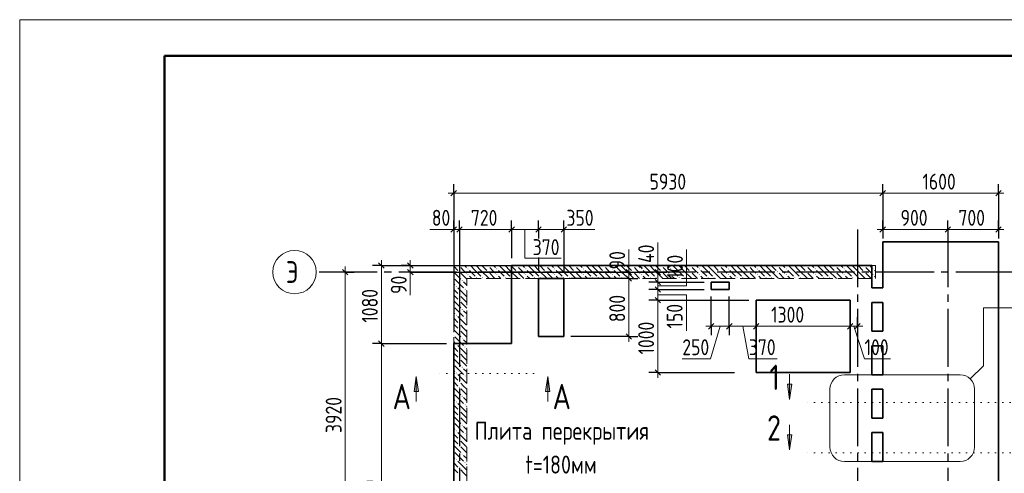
# Model space of a CAD drawing. Header units: millimetres. Extents: x 0 to 26306, y 0 to 29700.
# Tile 8 of 9: x 0 to 13611, y 23426 to 29700. Entities that reach past the tile are written whole.
import ezdxf

# ---------------------------------------------------------------- set-up
doc = ezdxf.new("R2010")
doc.units = ezdxf.units.MM
for name, pattern in [('______2', [270, 200, -70]), ('______5', [1100, 800, -100, 100, -100]), ('______9', [100, 0, -100])]:
    doc.linetypes.add(name, pattern=pattern)
for name, color, linetype, lineweight in [('Standard', 7, 'Continuous', 25), ('ЖБ Перекрытие верхний уровень', 7, 'Continuous', 35), ('ЖБ Стена верхний уровень', 7, 'Continuous', 35), ('Оси', 40, '______5', 18), ('Примечания', 7, 'Continuous', 25), ('Размерная выноска', 7, 'Continuous', 13), ('Узлы символ', 7, 'Continuous', 25)]:
    doc.layers.add(name, color=color, linetype=linetype, lineweight=lineweight)
doc.styles.add('GOST 2.304-81', font='txt')
doc.styles.add('ISOCPEUR', font='txt')

msp = doc.modelspace()

# ---------------------------------------------------------------- hatches: boundary and pattern name
at = {"layer": 'ЖБ Стена верхний уровень', "linetype": 'Continuous', "lineweight": 18, "transparency": 33554687}
for points in [[(6070, 26293), (6077, 26300), (6083, 26293), (6077, 26287)], [(6470, 26293), (6477, 26300), (6483, 26293), (6477, 26287)], [(6870, 26293), (6877, 26300), (6883, 26293), (6877, 26287)], [(7270, 26293), (7277, 26300), (7283, 26293), (7277, 26287)], [(7670, 26293), (7677, 26300), (7683, 26293), (7677, 26287)], [(8070, 26293), (8077, 26300), (8083, 26293), (8077, 26287)], [(8470, 26293), (8477, 26300), (8483, 26293), (8477, 26287)], [(8870, 26293), (8877, 26300), (8883, 26293), (8877, 26287)], [(9270, 26293), (9277, 26300), (9283, 26293), (9277, 26287)], [(9670, 26293), (9677, 26300), (9683, 26293), (9677, 26287)], [(10070, 26293), (10077, 26300), (10083, 26293), (10077, 26287)], [(10470, 26293), (10477, 26300), (10483, 26293), (10477, 26287)], [(10870, 26293), (10877, 26300), (10883, 26293), (10877, 26287)], [(11270, 26293), (11277, 26300), (11283, 26293), (11277, 26287)], [(11670, 26293), (11677, 26300), (11683, 26293), (11677, 26287)], [(6000, 26137), (6003, 26133), (6000, 26130)], [(6070, 26213), (6077, 26220), (6083, 26213), (6077, 26207)], [(6190, 26253), (6197, 26260), (6203, 26253), (6197, 26247)], [(6190, 26173), (6197, 26180), (6203, 26173), (6197, 26167)], [(6310, 26133), (6317, 26140), (6323, 26133), (6317, 26127)], [(6390, 26133), (6397, 26140), (6403, 26133), (6397, 26127)], [(6470, 26213), (6477, 26220), (6483, 26213), (6477, 26207)], [(6590, 26253), (6597, 26260), (6603, 26253), (6597, 26247)], [(6590, 26173), (6597, 26180), (6603, 26173), (6597, 26167)], [(6710, 26133), (6717, 26140), (6723, 26133), (6717, 26127)], [(6790, 26133), (6797, 26140), (6803, 26133), (6797, 26127)], [(6870, 26213), (6877, 26220), (6883, 26213), (6877, 26207)], [(6990, 26253), (6997, 26260), (7003, 26253), (6997, 26247)], [(6990, 26173), (6997, 26180), (7003, 26173), (6997, 26167)], [(7110, 26133), (7117, 26140), (7123, 26133), (7117, 26127)], [(7190, 26133), (7197, 26140), (7203, 26133), (7197, 26127)], [(7270, 26213), (7277, 26220), (7283, 26213), (7277, 26207)], [(7390, 26253), (7397, 26260), (7403, 26253), (7397, 26247)], [(7390, 26173), (7397, 26180), (7403, 26173), (7397, 26167)], [(7510, 26133), (7517, 26140), (7523, 26133), (7517, 26127)], [(7590, 26133), (7597, 26140), (7603, 26133), (7597, 26127)], [(7670, 26213), (7677, 26220), (7683, 26213), (7677, 26207)], [(7790, 26253), (7797, 26260), (7803, 26253), (7797, 26247)], [(7790, 26173), (7797, 26180), (7803, 26173), (7797, 26167)], [(7910, 26133), (7917, 26140), (7923, 26133), (7917, 26127)], [(7990, 26133), (7997, 26140), (8003, 26133), (7997, 26127)], [(8070, 26213), (8077, 26220), (8083, 26213), (8077, 26207)], [(8190, 26253), (8197, 26260), (8203, 26253), (8197, 26247)], [(8190, 26173), (8197, 26180), (8203, 26173), (8197, 26167)], [(8310, 26133), (8317, 26140), (8323, 26133), (8317, 26127)], [(8390, 26133), (8397, 26140), (8403, 26133), (8397, 26127)], [(8470, 26213), (8477, 26220), (8483, 26213), (8477, 26207)], [(8590, 26253), (8597, 26260), (8603, 26253), (8597, 26247)], [(8590, 26173), (8597, 26180), (8603, 26173), (8597, 26167)], [(8710, 26133), (8717, 26140), (8723, 26133), (8717, 26127)], [(8790, 26133), (8797, 26140), (8803, 26133), (8797, 26127)], [(8870, 26213), (8877, 26220), (8883, 26213), (8877, 26207)], [(8990, 26253), (8997, 26260), (9003, 26253), (8997, 26247)], [(8990, 26173), (8997, 26180), (9003, 26173), (8997, 26167)], [(9110, 26133), (9117, 26140), (9123, 26133), (9117, 26127)], [(9190, 26133), (9197, 26140), (9203, 26133), (9197, 26127)], [(9270, 26213), (9277, 26220), (9283, 26213), (9277, 26207)], [(9390, 26253), (9397, 26260), (9403, 26253), (9397, 26247)], [(9390, 26173), (9397, 26180), (9403, 26173), (9397, 26167)], [(9510, 26133), (9517, 26140), (9523, 26133), (9517, 26127)], [(9590, 26133), (9597, 26140), (9603, 26133), (9597, 26127)], [(9670, 26213), (9677, 26220), (9683, 26213), (9677, 26207)], [(9790, 26253), (9797, 26260), (9803, 26253), (9797, 26247)], [(9790, 26173), (9797, 26180), (9803, 26173), (9797, 26167)], [(9910, 26133), (9917, 26140), (9923, 26133), (9917, 26127)], [(9990, 26133), (9997, 26140), (10003, 26133), (9997, 26127)], [(10070, 26213), (10077, 26220), (10083, 26213), (10077, 26207)], [(10190, 26253), (10197, 26260), (10203, 26253), (10197, 26247)], [(10190, 26173), (10197, 26180), (10203, 26173), (10197, 26167)], [(10310, 26133), (10317, 26140), (10323, 26133), (10317, 26127)], [(10390, 26133), (10397, 26140), (10403, 26133), (10397, 26127)], [(10470, 26213), (10477, 26220), (10483, 26213), (10477, 26207)], [(10590, 26253), (10597, 26260), (10603, 26253), (10597, 26247)], [(10590, 26173), (10597, 26180), (10603, 26173), (10597, 26167)], [(10710, 26133), (10717, 26140), (10723, 26133), (10717, 26127)], [(10790, 26133), (10797, 26140), (10803, 26133), (10797, 26127)], [(10870, 26213), (10877, 26220), (10883, 26213), (10877, 26207)], [(10990, 26253), (10997, 26260), (11003, 26253), (10997, 26247)], [(10990, 26173), (10997, 26180), (11003, 26173), (10997, 26167)], [(11110, 26133), (11117, 26140), (11123, 26133), (11117, 26127)], [(11190, 26133), (11197, 26140), (11203, 26133), (11197, 26127)], [(11270, 26213), (11277, 26220), (11283, 26213), (11277, 26207)], [(11390, 26253), (11397, 26260), (11403, 26253), (11397, 26247)], [(11390, 26173), (11397, 26180), (11403, 26173), (11397, 26167)], [(11510, 26133), (11517, 26140), (11523, 26133), (11517, 26127)], [(11590, 26133), (11597, 26140), (11603, 26133), (11597, 26127)], [(11670, 26213), (11677, 26220), (11683, 26213), (11677, 26207)], [(11790, 26253), (11797, 26260), (11803, 26253), (11797, 26247)], [(11790, 26173), (11797, 26180), (11803, 26173), (11797, 26167)], [(6030, 26013), (6037, 26020), (6043, 26013), (6037, 26007)], [(6110, 26093), (6117, 26100), (6123, 26093), (6117, 26087)], [(6070, 25893), (6077, 25900), (6083, 25893), (6077, 25887)], [(6150, 25973), (6157, 25980), (6163, 25973), (6157, 25967)], [(6000, 25737), (6003, 25733), (6000, 25730)], [(6070, 25813), (6077, 25820), (6083, 25813), (6077, 25807)], [(6030, 25613), (6037, 25620), (6043, 25613), (6037, 25607)], [(6110, 25693), (6117, 25700), (6123, 25693), (6117, 25687)], [(6070, 25493), (6077, 25500), (6083, 25493), (6077, 25487)], [(6150, 25573), (6157, 25580), (6163, 25573), (6157, 25567)], [(6000, 25337), (6003, 25333), (6000, 25330)], [(6070, 25413), (6077, 25420), (6083, 25413), (6077, 25407)], [(6030, 25213), (6037, 25220), (6043, 25213), (6037, 25207)], [(6110, 25293), (6117, 25300), (6123, 25293), (6117, 25287)], [(6070, 25093), (6077, 25100), (6083, 25093), (6077, 25087)], [(6150, 25173), (6157, 25180), (6163, 25173), (6157, 25167)], [(6000, 24937), (6003, 24933), (6000, 24930)], [(6070, 25013), (6077, 25020), (6083, 25013), (6077, 25007)], [(6030, 24813), (6037, 24820), (6043, 24813), (6037, 24807)], [(6110, 24893), (6117, 24900), (6123, 24893), (6117, 24887)], [(6150, 24773), (6157, 24780), (6163, 24773), (6157, 24767)], [(6070, 24693), (6077, 24700), (6083, 24693), (6077, 24687)], [(6000, 24537), (6003, 24533), (6000, 24530)], [(6070, 24613), (6077, 24620), (6083, 24613), (6077, 24607)], [(6030, 24413), (6037, 24420), (6043, 24413), (6037, 24407)], [(6110, 24493), (6117, 24500), (6123, 24493), (6117, 24487)], [(6150, 24373), (6157, 24380), (6163, 24373), (6157, 24367)], [(6070, 24293), (6077, 24300), (6083, 24293), (6077, 24287)], [(6000, 24137), (6003, 24133), (6000, 24130)], [(6070, 24213), (6077, 24220), (6083, 24213), (6077, 24207)], [(6110, 24093), (6117, 24100), (6123, 24093), (6117, 24087)], [(6030, 24013), (6037, 24020), (6043, 24013), (6037, 24007)], [(6150, 23973), (6157, 23980), (6163, 23973), (6157, 23967)], [(6070, 23893), (6077, 23900), (6083, 23893), (6077, 23887)], [(6000, 23737), (6003, 23733), (6000, 23730)], [(6070, 23813), (6077, 23820), (6083, 23813), (6077, 23807)], [(6110, 23693), (6117, 23700), (6123, 23693), (6117, 23687)], [(6030, 23613), (6037, 23620), (6043, 23613), (6037, 23607)], [(6150, 23573), (6157, 23580), (6163, 23573), (6157, 23567)], [(6070, 23493), (6077, 23500), (6083, 23493), (6077, 23487)]]:
    msp.add_hatch(color=7, dxfattribs=at).paths.add_polyline_path(points, flags=16)
at = {"layer": 'Узлы символ', "linetype": 'Continuous', "lineweight": 13, "transparency": 33554687}
for points in [[(5452, 24557), (5482, 24767), (5512, 24557)], [(7269, 24557), (7299, 24767), (7329, 24557)], [(10673, 24659), (10643, 24449), (10613, 24659)], [(10673, 23960), (10643, 23750), (10613, 23960)]]:
    msp.add_hatch(color=7, dxfattribs=at).paths.add_polyline_path(points, flags=16)

# ---------------------------------------------------------------- linework, layer by layer
at = {"layer": 'Standard', "color": 251, "linetype": 'Continuous', "lineweight": -3, "true_color": 0x656565, "transparency": 33554687}
for p, q in [((6000, 27300), (6000, 27425)), ((11930, 27300), (11930, 27425)), ((13530, 27300), (13530, 27425)), ((6000, 27300), (6000, 27175)), ((6000, 27300), (6000, 25420)), ((11930, 27300), (11930, 27175)), ((11930, 27300), (11930, 26730)), ((13530, 27300), (13530, 27175)), ((13530, 27300), (13530, 26730)), ((6000, 26800), (6000, 26925)), ((6080, 26800), (6080, 26925)), ((6800, 26800), (6800, 26925)), ((7170, 26800), (7170, 26925)), ((7520, 26800), (7520, 26925)), ((11930, 26800), (11930, 26925)), ((12830, 26800), (12830, 26925)), ((13530, 26800), (13530, 26925)), ((6000, 26800), (6000, 26675)), ((6000, 26800), (6000, 25420)), ((6080, 26800), (6080, 26675)), ((6080, 26800), (6080, 25420)), ((6800, 26800), (6800, 26675)), ((6800, 26800), (6800, 26400)), ((7170, 26800), (7170, 26675)), ((7170, 26800), (7170, 26696)), ((7520, 26800), (7520, 26675)), ((7520, 26800), (7520, 26220)), ((11930, 26800), (11930, 26675)), ((11930, 26800), (11930, 26730)), ((12830, 26800), (12830, 26675)), ((12830, 26800), (12830, 26400)), ((13530, 26800), (13530, 26675)), ((13530, 26800), (13530, 26730)), ((7170, 26411), (7170, 26220)), ((5000, 26300), (4875, 26300)), ((5000, 26300), (5125, 26300)), ((5400, 26300), (5275, 26300)), ((5400, 26300), (5525, 26300)), ((4500, 26210), (4375, 26210)), ((4500, 26210), (4625, 26210)), ((4500, 26210), (4500, 26210)), ((5400, 26210), (5275, 26210)), ((5400, 26210), (5525, 26210)), ((8420, 26210), (8295, 26210)), ((8420, 26210), (8545, 26210)), ((8420, 26210), (8420, 26210)), ((8820, 26210), (8695, 26210)), ((8820, 26210), (8945, 26210)), ((8820, 26210), (8820, 26210)), ((14480, 26210), (13530, 26210)), ((8420, 26120), (8295, 26120)), ((8420, 26120), (8545, 26120)), ((8820, 26070), (8695, 26070)), ((8820, 26070), (8945, 26070)), ((8820, 25970), (8695, 25970)), ((8820, 25970), (8945, 25970)), ((9560, 25460), (9560, 25870)), ((9810, 25460), (9810, 25870)), ((8820, 25820), (8695, 25820)), ((8820, 25820), (8945, 25820)), ((10180, 25460), (10180, 25720)), ((11480, 25460), (11480, 25720)), ((9560, 25460), (9560, 25585)), ((9560, 25460), (9560, 25335)), ((9810, 25460), (9810, 25585)), ((9810, 25460), (9810, 25335)), ((10180, 25460), (10180, 25585)), ((10180, 25460), (10180, 25335)), ((11480, 25460), (11480, 25585)), ((11480, 25460), (11480, 25335)), ((11580, 25460), (11580, 25585)), ((11580, 25460), (11580, 25335)), ((11580, 25460), (11580, 25460)), ((8420, 25320), (7620, 25320)), ((8420, 25320), (8295, 25320)), ((8420, 25320), (8545, 25320)), ((5000, 25220), (4875, 25220)), ((5000, 25220), (5125, 25220)), ((5000, 25220), (5900, 25220)), ((8820, 24820), (8695, 24820)), ((8820, 24820), (8945, 24820)), ((8820, 24820), (9880, 24820))]:
    msp.add_line(p, q, dxfattribs=at)
at = {"layer": 'Standard', "color": 7, "linetype": 'Continuous', "lineweight": 13, "transparency": 33554687}
for p, q in [((6000, 27300), (5925, 27300)), ((11930, 27300), (6000, 27300)), ((13530, 27300), (11930, 27300)), ((13530, 27300), (13605, 27300)), ((6000, 26800), (5925, 26800)), ((6080, 26800), (6000, 26800)), ((6800, 26800), (6080, 26800)), ((7170, 26800), (6800, 26800)), ((7520, 26800), (7595, 26800)), ((11930, 26800), (11855, 26800)), ((12830, 26800), (11930, 26800)), ((13530, 26800), (12830, 26800)), ((13530, 26800), (13605, 26800)), ((4500, 26210), (4500, 26285)), ((5000, 26300), (5000, 26375)), ((5400, 26300), (5400, 26375)), ((5400, 26300), (5400, 26210)), ((8420, 26210), (8420, 26285)), ((8820, 26210), (8820, 26285)), ((5400, 26210), (5400, 26135)), ((8420, 26120), (8420, 25320)), ((8820, 25970), (8820, 25820)), ((8820, 25820), (8820, 24820)), ((9560, 25460), (9485, 25460)), ((9685, 25460), (9551, 25010)), ((9560, 25460), (9810, 25460)), ((9995, 25460), (10080, 25010)), ((10180, 25460), (11480, 25460)), ((11480, 25460), (11580, 25460)), ((11530, 25460), (11680, 25010)), ((11580, 25460), (11655, 25460)), ((8420, 25320), (8420, 25245)), ((5000, 25220), (5000, 20990)), ((9551, 25010), (9160, 25010)), ((10080, 25010), (10471, 25010)), ((11680, 25010), (12040, 25010)), ((8820, 24820), (8820, 24745))]:
    msp.add_line(p, q, dxfattribs=at)
at = {"layer": 'Standard', "color": 7, "linetype": 'Continuous', "lineweight": 25, "transparency": 33554687}
for p, q in [((6038, 27337), (5962, 27262)), ((11968, 27337), (11892, 27262)), ((13568, 27337), (13492, 27262)), ((6038, 26837), (5962, 26762)), ((6117, 26837), (6042, 26762)), ((6838, 26837), (6762, 26762)), ((7207, 26837), (7133, 26762)), ((7558, 26837), (7483, 26762)), ((11968, 26837), (11892, 26762)), ((12868, 26837), (12792, 26762)), ((13568, 26837), (13492, 26762)), ((4962, 26337), (5038, 26262)), ((5362, 26337), (5438, 26262)), ((4462, 26247), (4538, 26172)), ((5362, 26247), (5438, 26172)), ((8383, 26247), (8458, 26172)), ((8383, 26157), (8458, 26082)), ((8783, 26247), (8858, 26172)), ((8783, 26107), (8858, 26032)), ((8783, 26007), (8858, 25932)), ((8783, 25857), (8858, 25782)), ((9522, 25422), (9597, 25497)), ((9773, 25422), (9847, 25497)), ((10142, 25422), (10217, 25497)), ((11442, 25422), (11517, 25497)), ((11542, 25422), (11617, 25497)), ((8383, 25357), (8458, 25282)), ((4962, 25257), (5038, 25182)), ((8783, 24857), (8858, 24782))]:
    msp.add_line(p, q, dxfattribs=at)
at = {"layer": 'Standard', "color": 7, "linetype": 'Continuous', "lineweight": 13, "transparency": 33554687}
msp.add_lwpolyline([(0, 0), (21000, 0), (21000, 29700), (0, 29700), (0, 0)], close=True, dxfattribs=at)
at = {"layer": 'Standard', "color": 7, "linetype": 'Continuous', "lineweight": 50, "transparency": 33554687}
msp.add_lwpolyline([(2000, 29200), (20500, 29200), (20500, 500), (2000, 500), (2000, 29200)], close=True, dxfattribs=at)
at = {"layer": 'Standard', "color": 7, "linetype": 'Continuous', "lineweight": 13, "transparency": 33554687}
for points in [[(7520, 26800), (7403, 26800), (7403, 26800), (7170, 26800)], [(5000, 26300), (5000, 25410), (5000, 25410), (5000, 25220)], [(4500, 26210), (4500, 23888), (4500, 23888), (4500, 22290)], [(8420, 26210), (8420, 26148), (8420, 26148), (8420, 26120)], [(8820, 26210), (8820, 26149), (8820, 26149), (8820, 26125), (8820, 26125), (8820, 26070)], [(8820, 26070), (8820, 26056), (8820, 26056), (8820, 25970)], [(9810, 25460), (10106, 25460), (10106, 25460), (10171, 25460), (10171, 25460), (10180, 25460)]]:
    msp.add_lwpolyline(points, dxfattribs=at)
at = {"layer": 'Standard', "color": 251, "linetype": 'Continuous', "lineweight": -3, "true_color": 0x656565, "transparency": 33554687}
for points in [[(5000, 26300), (8105, 26300), (8105, 26300), (8760, 26300)], [(5400, 26300), (7123, 26300), (7123, 26300), (8760, 26300)], [(5400, 26210), (6756, 26210), (6756, 26210), (8760, 26210)], [(8420, 26120), (8403, 26120), (8403, 26120), (7620, 26120)], [(8820, 26070), (8873, 26070), (8873, 26070), (9460, 26070)], [(8820, 25970), (8921, 25970), (8921, 25970), (9460, 25970)], [(8820, 25820), (8993, 25820), (8993, 25820), (10080, 25820)]]:
    msp.add_lwpolyline(points, dxfattribs=at)
at = {"layer": 'ЖБ Перекрытие верхний уровень', "color": 7, "linetype": 'Continuous', "lineweight": 35, "transparency": 33554687}
for p, q in [((13530, 26630), (11930, 26630)), ((11930, 26630), (11930, 25990)), ((13530, 17950), (13530, 26630)), ((11780, 26300), (6800, 26300)), ((6800, 26300), (6800, 26120)), ((11780, 25990), (11780, 26300)), ((6800, 26120), (6800, 25220)), ((7520, 26120), (7170, 26120)), ((7170, 26120), (7170, 25320)), ((7520, 25320), (7520, 26120)), ((9810, 26070), (9560, 26070)), ((9560, 26070), (9560, 25970)), ((9810, 25970), (9810, 26070)), ((9560, 25970), (9810, 25970)), ((11930, 25990), (11780, 25990)), ((11480, 25820), (10180, 25820)), ((10180, 25820), (10180, 24820)), ((11480, 24820), (11480, 25820)), ((11780, 25390), (11780, 25790)), ((11780, 25790), (11930, 25790)), ((11930, 25790), (11930, 25390)), ((7170, 25320), (7520, 25320)), ((11930, 25390), (11780, 25390)), ((6180, 25220), (6000, 25220)), ((6000, 25220), (6000, 20990)), ((6800, 25220), (6180, 25220)), ((11780, 25190), (11930, 25190)), ((11780, 24790), (11780, 25190)), ((11930, 25190), (11930, 24790)), ((10180, 24820), (11480, 24820)), ((11930, 24790), (11780, 24790)), ((11780, 24190), (11780, 24590)), ((11780, 24590), (11930, 24590)), ((11930, 24590), (11930, 24190)), ((11930, 24190), (11780, 24190)), ((11780, 23990), (11930, 23990)), ((11780, 23590), (11780, 23990)), ((11930, 23990), (11930, 23590)), ((11930, 23590), (11780, 23590))]:
    msp.add_line(p, q, dxfattribs=at)
at = {"layer": 'ЖБ Стена верхний уровень', "color": 251, "linetype": '______2', "lineweight": 13, "true_color": 0x656565, "transparency": 33554687}
for p, q in [((11830, 26300), (6000, 26300)), ((6000, 26300), (6000, 26120)), ((11830, 26120), (11830, 26300)), ((6000, 26120), (6000, 23050)), ((6180, 23050), (6180, 26120)), ((6180, 26120), (11830, 26120))]:
    msp.add_line(p, q, dxfattribs=at)
at = {"layer": 'ЖБ Стена верхний уровень', "color": 9, "linetype": 'Continuous', "lineweight": 18, "true_color": 0xc7c7c7, "transparency": 33554687}
for p, q in [((6000, 26290), (6057, 26233)), ((6137, 26233), (6097, 26273)), ((6150, 26300), (6177, 26273)), ((6297, 26233), (6230, 26300)), ((6310, 26300), (6377, 26233)), ((6390, 26300), (6457, 26233)), ((6537, 26233), (6497, 26273)), ((6550, 26300), (6577, 26273)), ((6697, 26233), (6630, 26300)), ((6710, 26300), (6777, 26233)), ((6790, 26300), (6857, 26233)), ((6937, 26233), (6897, 26273)), ((6950, 26300), (6977, 26273)), ((7097, 26233), (7030, 26300)), ((7110, 26300), (7177, 26233)), ((7190, 26300), (7257, 26233)), ((7337, 26233), (7297, 26273)), ((7350, 26300), (7377, 26273)), ((7497, 26233), (7430, 26300)), ((7510, 26300), (7577, 26233)), ((7590, 26300), (7657, 26233)), ((7737, 26233), (7697, 26273)), ((7750, 26300), (7777, 26273)), ((7897, 26233), (7830, 26300)), ((7910, 26300), (7977, 26233)), ((7990, 26300), (8057, 26233)), ((8137, 26233), (8097, 26273)), ((8150, 26300), (8177, 26273)), ((8297, 26233), (8230, 26300)), ((8310, 26300), (8377, 26233)), ((8390, 26300), (8457, 26233)), ((8537, 26233), (8497, 26273)), ((8550, 26300), (8577, 26273)), ((8697, 26233), (8630, 26300)), ((8710, 26300), (8777, 26233)), ((8790, 26300), (8857, 26233)), ((8937, 26233), (8897, 26273)), ((8950, 26300), (8977, 26273)), ((9097, 26233), (9030, 26300)), ((9110, 26300), (9177, 26233)), ((9190, 26300), (9257, 26233)), ((9337, 26233), (9297, 26273)), ((9350, 26300), (9377, 26273)), ((9497, 26233), (9430, 26300)), ((9510, 26300), (9577, 26233)), ((9590, 26300), (9657, 26233)), ((9737, 26233), (9697, 26273)), ((9750, 26300), (9777, 26273)), ((9897, 26233), (9830, 26300)), ((9910, 26300), (9977, 26233)), ((9990, 26300), (10057, 26233)), ((10137, 26233), (10097, 26273)), ((10150, 26300), (10177, 26273)), ((10297, 26233), (10230, 26300)), ((10310, 26300), (10377, 26233)), ((10390, 26300), (10457, 26233)), ((10537, 26233), (10497, 26273)), ((10550, 26300), (10577, 26273)), ((10697, 26233), (10630, 26300)), ((10710, 26300), (10777, 26233)), ((10790, 26300), (10857, 26233)), ((10937, 26233), (10897, 26273)), ((10950, 26300), (10977, 26273)), ((11097, 26233), (11030, 26300)), ((11110, 26300), (11177, 26233)), ((11190, 26300), (11257, 26233)), ((11337, 26233), (11297, 26273)), ((11350, 26300), (11377, 26273)), ((11497, 26233), (11430, 26300)), ((11510, 26300), (11577, 26233)), ((11590, 26300), (11657, 26233)), ((11737, 26233), (11697, 26273)), ((11750, 26300), (11777, 26273)), ((6000, 26210), (6090, 26120)), ((6097, 26193), (6170, 26120)), ((6177, 26193), (6137, 26233)), ((6217, 26233), (6297, 26153)), ((6217, 26153), (6250, 26120)), ((6297, 26233), (6377, 26153)), ((6377, 26233), (6490, 26120)), ((6497, 26193), (6570, 26120)), ((6577, 26193), (6537, 26233)), ((6617, 26233), (6697, 26153)), ((6617, 26153), (6650, 26120)), ((6697, 26233), (6777, 26153)), ((6777, 26233), (6890, 26120)), ((6897, 26193), (6970, 26120)), ((6977, 26193), (6937, 26233)), ((7017, 26233), (7097, 26153)), ((7017, 26153), (7050, 26120)), ((7097, 26233), (7177, 26153)), ((7177, 26233), (7290, 26120)), ((7297, 26193), (7370, 26120)), ((7377, 26193), (7337, 26233)), ((7417, 26233), (7497, 26153)), ((7417, 26153), (7450, 26120)), ((7497, 26233), (7577, 26153)), ((7577, 26233), (7690, 26120)), ((7697, 26193), (7770, 26120)), ((7777, 26193), (7737, 26233)), ((7817, 26233), (7897, 26153)), ((7817, 26153), (7850, 26120)), ((7897, 26233), (7977, 26153)), ((7977, 26233), (8090, 26120)), ((8097, 26193), (8170, 26120)), ((8177, 26193), (8137, 26233)), ((8217, 26233), (8297, 26153)), ((8217, 26153), (8250, 26120)), ((8297, 26233), (8377, 26153)), ((8377, 26233), (8490, 26120)), ((8497, 26193), (8570, 26120)), ((8577, 26193), (8537, 26233)), ((8617, 26233), (8697, 26153)), ((8617, 26153), (8650, 26120)), ((8697, 26233), (8777, 26153)), ((8777, 26233), (8890, 26120)), ((8897, 26193), (8970, 26120)), ((8977, 26193), (8937, 26233)), ((9017, 26233), (9097, 26153)), ((9017, 26153), (9050, 26120)), ((9097, 26233), (9177, 26153)), ((9177, 26233), (9290, 26120)), ((9297, 26193), (9370, 26120)), ((9377, 26193), (9337, 26233)), ((9417, 26233), (9497, 26153)), ((9417, 26153), (9450, 26120)), ((9497, 26233), (9577, 26153)), ((9577, 26233), (9690, 26120)), ((9697, 26193), (9770, 26120)), ((9777, 26193), (9737, 26233)), ((9817, 26233), (9897, 26153)), ((9817, 26153), (9850, 26120)), ((9897, 26233), (9977, 26153)), ((9977, 26233), (10090, 26120)), ((10097, 26193), (10170, 26120)), ((10177, 26193), (10137, 26233)), ((10217, 26233), (10297, 26153)), ((10217, 26153), (10250, 26120)), ((10297, 26233), (10377, 26153)), ((10377, 26233), (10490, 26120)), ((10497, 26193), (10570, 26120)), ((10577, 26193), (10537, 26233)), ((10617, 26233), (10697, 26153)), ((10617, 26153), (10650, 26120)), ((10697, 26233), (10777, 26153)), ((10777, 26233), (10890, 26120)), ((10897, 26193), (10970, 26120)), ((10977, 26193), (10937, 26233)), ((11017, 26233), (11097, 26153)), ((11017, 26153), (11050, 26120)), ((11097, 26233), (11177, 26153)), ((11177, 26233), (11290, 26120)), ((11297, 26193), (11370, 26120)), ((11377, 26193), (11337, 26233)), ((11417, 26233), (11497, 26153)), ((11417, 26153), (11450, 26120)), ((11497, 26233), (11577, 26153)), ((11577, 26233), (11690, 26120)), ((11697, 26193), (11770, 26120)), ((11777, 26193), (11737, 26233)), ((11817, 26233), (11830, 26220)), ((11817, 26153), (11830, 26140)), ((6017, 26033), (6000, 26050)), ((6017, 26113), (6137, 25993)), ((6090, 26120), (6097, 26113)), ((6137, 26073), (6180, 26030)), ((6170, 26120), (6180, 26110)), ((6000, 25970), (6057, 25913)), ((6000, 25890), (6057, 25833)), ((6057, 25993), (6177, 25873)), ((6137, 25833), (6097, 25873)), ((6180, 25950), (6177, 25953)), ((6000, 25810), (6097, 25713)), ((6097, 25793), (6180, 25710)), ((6177, 25793), (6137, 25833)), ((6017, 25633), (6000, 25650)), ((6017, 25713), (6137, 25593)), ((6057, 25593), (6177, 25473)), ((6137, 25673), (6180, 25630)), ((6000, 25570), (6057, 25513)), ((6000, 25490), (6057, 25433)), ((6137, 25433), (6097, 25473)), ((6180, 25550), (6177, 25553)), ((6000, 25410), (6097, 25313)), ((6097, 25393), (6180, 25310)), ((6177, 25393), (6137, 25433)), ((6017, 25233), (6000, 25250)), ((6017, 25313), (6137, 25193)), ((6057, 25193), (6177, 25073)), ((6137, 25273), (6180, 25230)), ((6000, 25170), (6057, 25113)), ((6000, 25090), (6057, 25033)), ((6137, 25033), (6097, 25073)), ((6180, 25150), (6177, 25153)), ((6000, 25010), (6097, 24913)), ((6017, 24913), (6137, 24793)), ((6097, 24993), (6180, 24910)), ((6177, 24993), (6137, 25033)), ((6017, 24833), (6000, 24850)), ((6057, 24793), (6177, 24673)), ((6137, 24873), (6180, 24830)), ((6000, 24770), (6057, 24713)), ((6000, 24690), (6057, 24633)), ((6137, 24633), (6097, 24673)), ((6180, 24750), (6177, 24753)), ((6000, 24610), (6097, 24513)), ((6017, 24513), (6137, 24393)), ((6097, 24593), (6180, 24510)), ((6177, 24593), (6137, 24633)), ((6017, 24433), (6000, 24450)), ((6000, 24370), (6057, 24313)), ((6057, 24393), (6177, 24273)), ((6137, 24473), (6180, 24430)), ((6000, 24290), (6057, 24233)), ((6137, 24233), (6097, 24273)), ((6177, 24193), (6137, 24233)), ((6180, 24350), (6177, 24353)), ((6000, 24210), (6097, 24113)), ((6017, 24113), (6137, 23993)), ((6097, 24193), (6180, 24110)), ((6017, 24033), (6000, 24050)), ((6000, 23970), (6057, 23913)), ((6057, 23993), (6177, 23873)), ((6137, 24073), (6180, 24030)), ((6000, 23890), (6057, 23833)), ((6137, 23833), (6097, 23873)), ((6177, 23793), (6137, 23833)), ((6180, 23950), (6177, 23953)), ((6000, 23810), (6097, 23713)), ((6017, 23713), (6137, 23593)), ((6097, 23793), (6180, 23710)), ((6017, 23633), (6000, 23650)), ((6000, 23570), (6057, 23513)), ((6057, 23593), (6177, 23473)), ((6137, 23673), (6180, 23630)), ((6180, 23550), (6177, 23553)), ((6000, 23490), (6057, 23433)), ((6137, 23433), (6097, 23473)), ((6177, 23393), (6137, 23433))]:
    msp.add_line(p, q, dxfattribs=at)
at = {"layer": 'Оси', "color": 8, "linetype": '______5', "lineweight": -3, "transparency": 33554687}
for p, q in [((6080, 26800), (6080, 15600)), ((11580, 26800), (11580, 15600)), ((12830, 26800), (12830, 15600)), ((13740, 26210), (4100, 26210))]:
    msp.add_line(p, q, dxfattribs=at)
at = {"layer": 'Оси', "color": 7, "linetype": 'Continuous', "lineweight": 13, "transparency": 33554687}
msp.add_circle((3800, 26210), 300, dxfattribs=at)
at = {"layer": 'Примечания', "color": 7, "linetype": 'Continuous', "lineweight": 13, "transparency": 33554687}
for p, q in [((13000, 24790), (11400, 24790)), ((11200, 24590), (11200, 23790)), ((13200, 23790), (13200, 24590)), ((11400, 23590), (13000, 23590))]:
    msp.add_line(p, q, dxfattribs=at)
msp.add_lwpolyline([(13141, 24731), (13325, 24915), (13325, 25713), (15760, 25713)], dxfattribs=at)
for centre, start, end in [((11400, 24590), 90, 180), ((13000, 24590), 0, 90), ((11400, 23790), 180, 270), ((13000, 23790), 270, 0)]:
    msp.add_arc(centre, 200, start, end, dxfattribs=at)
at = {"layer": 'Размерная выноска', "color": 7, "linetype": 'Continuous', "lineweight": 13, "transparency": 33554687}
for p, q in [((6000, 26800), (5670, 26800)), ((7520, 26800), (7950, 26800)), ((8820, 26210), (8820, 26620)), ((8420, 26210), (8420, 26520)), ((5400, 26210), (5400, 25890))]:
    msp.add_line(p, q, dxfattribs=at)
for points in [[(6985, 26800), (6985, 26400), (7485, 26400)], [(8820, 26020), (9220, 26020), (9220, 26520)], [(8820, 25895), (9220, 25895), (9220, 25395)]]:
    msp.add_lwpolyline(points, dxfattribs=at)
at = {"layer": 'Узлы символ', "color": 7, "linetype": '______9', "lineweight": 13, "transparency": 33554687}
for p, q in [((7105, 24809), (5705, 24809)), ((13791, 24408), (10866, 24408)), ((13791, 23708), (10866, 23708))]:
    msp.add_line(p, q, dxfattribs=at)
at = {"layer": 'Узлы символ', "color": 7, "linetype": 'Continuous', "lineweight": 13, "transparency": 33554687}
for p, q in [((10643, 24449), (10643, 24797)), ((5452, 24557), (5482, 24767)), ((5482, 24767), (5482, 24419)), ((5482, 24767), (5482, 24767)), ((5482, 24767), (5482, 24767)), ((5482, 24767), (5482, 24767)), ((5482, 24767), (5512, 24557)), ((7269, 24557), (7299, 24767)), ((7299, 24767), (7299, 24419)), ((7299, 24767), (7299, 24767)), ((7299, 24767), (7299, 24767)), ((7299, 24767), (7299, 24767)), ((7299, 24767), (7329, 24557)), ((10643, 24449), (10613, 24659)), ((10613, 24659), (10673, 24659)), ((10643, 24659), (10643, 24674)), ((10673, 24659), (10643, 24449)), ((5512, 24557), (5452, 24557)), ((5482, 24557), (5482, 24542)), ((7329, 24557), (7269, 24557)), ((7299, 24557), (7299, 24542)), ((10643, 24449), (10643, 24449)), ((10643, 24449), (10643, 24449)), ((10643, 24449), (10643, 24449)), ((10643, 23750), (10643, 24097)), ((10643, 23750), (10613, 23960)), ((10613, 23960), (10673, 23960)), ((10643, 23960), (10643, 23975)), ((10673, 23960), (10643, 23750)), ((10643, 23750), (10643, 23750)), ((10643, 23750), (10643, 23750)), ((10643, 23750), (10643, 23750))]:
    msp.add_line(p, q, dxfattribs=at)

# ---------------------------------------------------------------- texts
at = {"layer": 'Standard', "color": 7, "linetype": 'Continuous', "lineweight": 25, "transparency": 33554687, "char_height": 220, "attachment_point": 7, "style": 'GOST 2.304-81'}
for s, insert, width in [('5930', (8707, 27350), 641.48), ('1600', (12480, 27350), 625.74), ('80', (5697, 26850), 391.3), ('720', (6237, 26850), 531.97), ('350', (7558, 26850), 500.81), ('900', (12177, 26850), 531.97), ('700', (12977, 26850), 531.97), ('370', (7092, 26444), 516.39), ('1300', (10388, 25510), 610.16), ('250', (9160, 25060), 516.4), ('370', (10080, 25060), 516.4), ('100', (11680, 25060), 485.09)]:
    msp.add_mtext(s, dxfattribs=dict(at, insert=insert, width=width))
at = {"layer": 'Standard', "color": 7, "linetype": 'Continuous', "lineweight": 25, "transparency": 33554687, "char_height": 220, "attachment_point": 7, "rotation": 90, "style": 'GOST 2.304-81'}
for s, insert, width in [('140', (8770, 26247), 485.09), ('90', (8370, 26247), 391.32), ('100', (9169, 26117), 485.07), ('1080', (4950, 25510), 625.73), ('90', (5350, 25907), 391.32), ('800', (8370, 25517), 531.97), ('150', (9164, 25430), 469.5), ('1000', (8770, 25070), 625.73), ('3920', (4450, 23984), 657.05), ('4230', (4950, 22839), 657.05)]:
    msp.add_mtext(s, dxfattribs=dict(at, insert=insert, width=width))
at = {"layer": 'Оси', "color": 7, "linetype": 'Continuous', "lineweight": 25, "transparency": 33554687, "insert": (3680, 26060), "char_height": 300, "width": 359.83, "attachment_point": 7, "style": 'ISOCPEUR'}
msp.add_mtext('\\W0.80;Э', dxfattribs=at)
at = {"layer": 'Примечания', "color": 251, "linetype": 'Continuous', "lineweight": 25, "true_color": 0x656565, "transparency": 33554687, "char_height": 250, "attachment_point": 7, "style": 'GOST 2.304-81'}
for s, insert, width in [('Плита\\~перекрытия', (6291, 23822), 2505.58), ('t=180мм', (6991, 23422), 1101.71)]:
    msp.add_mtext(s, dxfattribs=dict(at, insert=insert, width=width))
at = {"layer": 'Узлы символ', "color": 7, "linetype": 'Continuous', "lineweight": 35, "transparency": 33554687, "char_height": 350, "attachment_point": 7, "style": 'GOST 2.304-81'}
for s, insert, width in [('1', (10366, 24578), 324.19), ('А', (5155, 24312), 423.55), ('А', (7367, 24312), 423.54), ('2', (10331, 23878), 398.77)]:
    msp.add_mtext(s, dxfattribs=dict(at, insert=insert, width=width))

doc.saveas('drawing.dxf')
